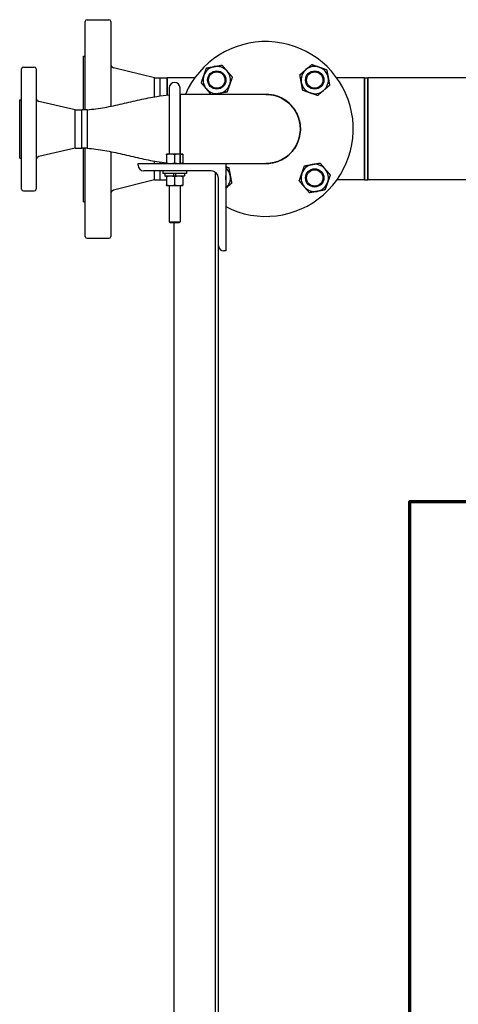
# Paper-space layout 'SHEET_2' of a CAD drawing. Header units: inches. Extents: x 2 to 369, y 6 to 267.
# Tile 39 of 64: x 110 to 125, y 226 to 260. Entities that reach past the tile are written whole.
import ezdxf

# ---------------------------------------------------------------- set-up
doc = ezdxf.new("R2010")
doc.units = ezdxf.units.IN
doc.header["$LTSCALE"] = 8
doc.header["$MEASUREMENT"] = 0
doc.layers.get('0').update_dxf_attribs({"lineweight": 25})
doc.layers.add('Title Block', color=7, linetype='Continuous', lineweight=70)

# ---------------------------------------------------------------- blocks, each defined once
blk = doc.blocks.new('2dDetail1')
at = {"layer": 'Title Block', "flags": 128}
blk.add_lwpolyline([(16.8366, 30.4567), (15.4275, 30.4567), (15.4275, 25.7158), (19.2714, 25.7158), (19.2714, 30.4567), (17.8624, 30.4567)], dxfattribs=at)

psp = doc.layouts.new('SHEET_2')

# ---------------------------------------------------------------- linework, layer by layer
for p, q in [((112.364, 260.195), (113.114, 260.195)), ((112.301, 257.105), (112.301, 260.132)), ((113.176, 260.132), (113.176, 257.222)), ((112.239, 257.105), (112.239, 258.945)), ((112.239, 258.945), (112.301, 258.945)), ((110.119, 254.382), (110.119, 258.507)), ((110.181, 258.57), (110.556, 258.57)), ((110.619, 258.507), (110.619, 254.382)), ((114.676, 258.195), (113.271, 258.546)), ((114.676, 257.549), (114.676, 258.195)), ((114.676, 258.195), (114.872, 258.195)), ((114.872, 257.58), (114.872, 258.195)), ((114.872, 257.58), (114.872, 258.195)), ((114.872, 258.195), (115.114, 258.195)), ((115.114, 257.61), (115.114, 258.195)), ((116.057, 258.195), (115.114, 258.195)), ((115.114, 258.195), (115.114, 257.61)), ((121.874, 258.195), (120.93, 258.195)), ((121.874, 258.195), (121.874, 254.695)), ((121.874, 256.445), (121.874, 258.195)), ((121.874, 258.195), (121.999, 258.195)), ((121.999, 254.695), (121.999, 258.195)), ((146.739, 258.195), (121.999, 258.195)), ((121.999, 258.195), (121.999, 256.445)), ((115.181, 257.851), (115.181, 256.445)), ((115.556, 256.445), (115.556, 257.851)), ((115.556, 257.632), (115.564, 257.632)), ((118.493, 257.632), (115.564, 257.632)), ((110.056, 255.445), (110.056, 257.445)), ((110.056, 257.445), (110.119, 257.445)), ((111.962, 257.105), (110.716, 257.391)), ((111.962, 255.785), (111.962, 257.105)), ((111.962, 257.105), (112.188, 257.105)), ((112.188, 255.785), (112.188, 257.105)), ((112.188, 255.785), (112.188, 257.105)), ((112.369, 257.105), (112.188, 257.105)), ((112.369, 257.105), (112.369, 255.785)), ((112.369, 257.105), (112.369, 255.785)), ((115.181, 256.445), (115.181, 255.585)), ((115.556, 256.445), (115.556, 255.585)), ((121.874, 254.695), (121.874, 256.445)), ((121.999, 256.445), (121.999, 254.695)), ((111.962, 255.785), (110.716, 255.498)), ((111.962, 255.785), (112.188, 255.785)), ((112.369, 255.785), (112.188, 255.785)), ((112.239, 253.945), (112.239, 255.785)), ((112.301, 252.757), (112.301, 255.785)), ((113.176, 255.667), (113.176, 252.757)), ((115.228, 255.585), (115.087, 255.585)), ((115.087, 255.56), (115.087, 255.282)), ((115.509, 255.585), (115.228, 255.585)), ((115.369, 255.56), (115.369, 255.282)), ((115.65, 255.585), (115.509, 255.585)), ((115.65, 255.56), (115.65, 255.282)), ((110.056, 255.445), (110.119, 255.445)), ((114.119, 255.257), (117.119, 255.257)), ((114.119, 255.197), (114.119, 255.257)), ((114.676, 255.257), (114.676, 255.34)), ((114.872, 255.257), (114.872, 255.309)), ((114.872, 255.257), (114.872, 255.309)), ((117.119, 255.257), (118.493, 255.257)), ((117.119, 255.257), (117.119, 252.257)), ((116.619, 255.007), (114.309, 255.007)), ((114.676, 254.695), (114.676, 255.007)), ((114.872, 254.695), (114.872, 255.007)), ((114.872, 254.695), (114.872, 255.007)), ((114.963, 255.007), (114.963, 254.922)), ((115.775, 254.922), (114.963, 254.922)), ((115.029, 254.91), (115.029, 254.84)), ((115.333, 254.828), (115.04, 254.828)), ((115.087, 254.803), (115.087, 254.525)), ((115.333, 254.91), (115.333, 254.84)), ((115.404, 254.828), (115.333, 254.828)), ((115.369, 254.803), (115.369, 254.525)), ((115.404, 254.91), (115.404, 254.84)), ((115.697, 254.828), (115.404, 254.828)), ((115.65, 254.803), (115.65, 254.525)), ((115.709, 254.91), (115.709, 254.84)), ((115.775, 255.007), (115.775, 254.922)), ((116.771, 219.505), (116.771, 254.956)), ((114.676, 254.695), (113.271, 254.343)), ((114.676, 254.695), (114.872, 254.695)), ((114.872, 254.695), (115.087, 254.695)), ((115.087, 254.5), (115.228, 254.5)), ((115.181, 254.5), (115.181, 253.263)), ((115.228, 254.5), (115.509, 254.5)), ((115.509, 254.5), (115.65, 254.5)), ((115.556, 254.5), (115.556, 253.263)), ((116.869, 252.447), (116.869, 254.757)), ((117.119, 254.695), (117.119, 254.695)), ((121.874, 254.695), (120.93, 254.695)), ((121.874, 254.695), (121.999, 254.695)), ((146.239, 254.695), (121.999, 254.695)), ((110.181, 254.32), (110.556, 254.32)), ((112.239, 253.945), (112.301, 253.945)), ((115.181, 253.263), (115.556, 253.263)), ((115.219, 253.226), (115.181, 253.263)), ((115.519, 253.226), (115.219, 253.226)), ((115.356, 219.505), (115.356, 253.226)), ((115.519, 253.226), (115.556, 253.263)), ((112.364, 252.695), (113.114, 252.695)), ((116.869, 219.505), (116.869, 252.447)), ((117.119, 252.257), (117.059, 252.257))]:
    psp.add_line(p, q)
for centre, radius in [((116.814, 258.124), 0.313), ((116.814, 258.124), 0.281), ((120.173, 258.124), 0.313), ((120.173, 258.124), 0.281), ((120.173, 254.765), 0.313), ((120.173, 254.765), 0.281)]:
    psp.add_circle(centre, radius)
for centre, radius, start, end in [((112.364, 260.132), 0.0625, 90, 180), ((113.114, 260.132), 0.0625, 0, 90), ((118.494, 256.445), 3, 242.7204, 156.682), ((110.181, 258.507), 0.0625, 90, 180), ((110.556, 258.507), 0.0625, 0, 90), ((113.301, 258.667), 0.125, 180, 255.9638), ((116.814, 258.124), 0.469, 100.4657, 160.4657), ((116.814, 258.124), 0.469, 40.4657, 100.4657), ((120.173, 258.124), 0.469, 70.4657, 130.4657), ((120.173, 258.124), 0.469, 10.4657, 70.4657), ((116.814, 258.124), 0.469, 160.4657, 220.4657), ((116.814, 258.124), 0.469, 340.4657, 40.4657), ((120.173, 258.124), 0.469, 130.4657, 190.4657), ((120.173, 258.124), 0.469, 310.4657, 10.4657), ((115.369, 257.851), 0.187, 0, 180), ((116.814, 258.124), 0.469, 220.4657, 280.4657), ((116.814, 258.124), 0.469, 280.4657, 340.4657), ((120.173, 258.124), 0.469, 190.4657, 250.4657), ((110.744, 257.513), 0.125, 180, 257.0599), ((118.494, 256.445), 1.19, 266.2854, 93.7146), ((118.494, 256.445), 1.19, 315, 93.7146), ((120.173, 258.124), 0.469, 250.4657, 310.4657), ((110.744, 255.376), 0.125, 102.9401, 180), ((118.494, 256.445), 1.19, 270.046, 315), ((114.309, 255.197), 0.19, 180, 270), ((116.814, 254.765), 0.469, 10.4657, 49.5081), ((118.494, 256.445), 1.19, 266.2854, 270.046), ((120.173, 254.765), 0.469, 100.4657, 160.4657), ((120.173, 254.765), 0.469, 40.4657, 100.4657), ((115.04, 254.91), 0.0118, 90, 180), ((115.04, 254.84), 0.0118, 180, 270), ((115.697, 254.91), 0.0118, 0, 90), ((115.697, 254.84), 0.0118, 270, 0), ((116.619, 254.757), 0.25, 0, 90), ((116.814, 254.765), 0.469, 310.4919, 10.4657), ((116.814, 254.765), 0.313, 346.909, 13.091), ((120.173, 254.765), 0.469, 160.4657, 220.4657), ((120.173, 254.765), 0.469, 340.4657, 40.4657), ((120.173, 254.765), 0.469, 220.4657, 280.4657), ((120.173, 254.765), 0.469, 280.4657, 340.4657), ((110.181, 254.382), 0.0625, 180, 270), ((110.556, 254.382), 0.0625, 270, 0), ((113.301, 254.222), 0.125, 104.0362, 180), ((112.364, 252.757), 0.0625, 180, 270), ((113.114, 252.757), 0.0625, 270, 0), ((117.059, 252.447), 0.19, 180, 270)]:
    psp.add_arc(centre, radius, start, end)
for points, weights in [([(116.372, 258.281), (116.414, 258.399), (116.463, 258.536)], [1, 1.0930923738, 1.10906450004]), ([(116.463, 258.536), (116.606, 258.562), (116.729, 258.585)], [1.10906450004, 1.0930923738, 1]), ([(116.729, 258.585), (116.853, 258.608), (116.995, 258.634)], [1, 1.0930923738, 1.10906450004]), ([(116.995, 258.634), (117.089, 258.524), (117.171, 258.428)], [1.10906450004, 1.0930923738, 1]), ([(119.869, 258.481), (119.964, 258.562), (120.075, 258.656)], [1, 1.0930923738, 1.10906450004]), ([(120.075, 258.656), (120.211, 258.608), (120.33, 258.566)], [1.10906450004, 1.0930923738, 1]), ([(120.33, 258.566), (120.448, 258.524), (120.585, 258.475)], [1, 1.0930923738, 1.10906450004]), ([(116.282, 258.026), (116.33, 258.162), (116.372, 258.281)], [1.10906450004, 1.0930923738, 1]), ([(117.171, 258.428), (117.252, 258.333), (117.347, 258.222)], [1, 1.0930923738, 1.10906450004]), ([(117.347, 258.222), (117.298, 258.086), (117.256, 257.967)], [1.10906450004, 1.0930923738, 1]), ([(119.663, 258.305), (119.773, 258.399), (119.869, 258.481)], [1.10906450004, 1.0930923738, 1]), ([(119.712, 258.039), (119.689, 258.162), (119.663, 258.305)], [1, 1.0930923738, 1.10906450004]), ([(120.585, 258.475), (120.611, 258.333), (120.634, 258.209)], [1.10906450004, 1.0930923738, 1]), ([(120.634, 258.209), (120.657, 258.086), (120.683, 257.943)], [1, 1.0930923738, 1.10906450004]), ([(116.458, 257.82), (116.376, 257.915), (116.282, 258.026)], [1, 1.0930923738, 1.10906450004]), ([(116.618, 257.632), (116.533, 257.732), (116.458, 257.82)], [1.10580865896, 1.08521387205, 1]), ([(117.256, 257.967), (117.214, 257.849), (117.166, 257.712)], [1, 1.0930923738, 1.10906450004]), ([(119.761, 257.773), (119.735, 257.915), (119.712, 258.039)], [1.10906450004, 1.0930923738, 1]), ([(120.683, 257.943), (120.573, 257.849), (120.477, 257.767)], [1.10906450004, 1.0930923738, 1]), ([(116.899, 257.663), (116.818, 257.648), (116.732, 257.632)], [1, 1.05924835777, 1.08725802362]), ([(117.166, 257.712), (117.023, 257.686), (116.899, 257.663)], [1.10906450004, 1.0930923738, 1]), ([(120.016, 257.682), (119.898, 257.724), (119.761, 257.773)], [1, 1.0930923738, 1.10906450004]), ([(120.271, 257.592), (120.135, 257.64), (120.016, 257.682)], [1.10906450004, 1.0930923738, 1]), ([(120.477, 257.767), (120.382, 257.686), (120.271, 257.592)], [1, 1.0930923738, 1.10906450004]), ([(115.087, 255.56), (115.087, 255.585), (115.087, 255.585)], [1.10906450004, 1.0930923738, 1]), ([(115.228, 255.585), (115.163, 255.585), (115.087, 255.56)], [1, 1.0930923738, 1.10906450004]), ([(115.369, 255.56), (115.293, 255.585), (115.228, 255.585)], [1.10906450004, 1.0930923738, 1]), ([(115.509, 255.585), (115.444, 255.585), (115.369, 255.56)], [1, 1.0930923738, 1.10906450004]), ([(115.65, 255.56), (115.575, 255.585), (115.509, 255.585)], [1.10906450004, 1.0930923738, 1]), ([(115.65, 255.585), (115.65, 255.585), (115.65, 255.56)], [1, 1.0930923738, 1.10906450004]), ([(115.087, 255.282), (115.163, 255.257), (115.228, 255.257)], [1.10906450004, 1.0930923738, 1]), ([(115.087, 255.257), (115.087, 255.257), (115.087, 255.282)], [1, 1.0930923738, 1.10906450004]), ([(115.228, 255.257), (115.293, 255.257), (115.369, 255.282)], [1, 1.0930923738, 1.10906450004]), ([(115.369, 255.282), (115.444, 255.257), (115.509, 255.257)], [1.10906450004, 1.0930923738, 1]), ([(115.509, 255.257), (115.575, 255.257), (115.65, 255.282)], [1, 1.0930923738, 1.10906450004]), ([(115.65, 255.282), (115.65, 255.257), (115.65, 255.257)], [1.10906450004, 1.0930923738, 1]), ([(117.119, 255.155), (117.17, 255.137), (117.226, 255.117)], [1.08259376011, 1.10244741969, 1.10906450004]), ([(117.226, 255.117), (117.252, 254.974), (117.275, 254.85)], [1.10906450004, 1.0930923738, 1]), ([(119.731, 254.922), (119.773, 255.04), (119.822, 255.177)], [1, 1.0930923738, 1.10906450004]), ([(119.822, 255.177), (119.964, 255.203), (120.088, 255.226)], [1.10906450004, 1.0930923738, 1]), ([(120.088, 255.226), (120.211, 255.249), (120.354, 255.275)], [1, 1.0930923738, 1.10906450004]), ([(120.354, 255.275), (120.448, 255.165), (120.53, 255.07)], [1.10906450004, 1.0930923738, 1]), ([(115.087, 254.803), (115.087, 254.828), (115.087, 254.828)], [1.10906450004, 1.0930923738, 1]), ([(115.228, 254.828), (115.163, 254.828), (115.087, 254.803)], [1, 1.0930923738, 1.10906450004]), ([(115.369, 254.803), (115.293, 254.828), (115.228, 254.828)], [1.10906450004, 1.0930923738, 1]), ([(115.509, 254.828), (115.444, 254.828), (115.369, 254.803)], [1, 1.0930923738, 1.10906450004]), ([(115.65, 254.803), (115.575, 254.828), (115.509, 254.828)], [1.10906450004, 1.0930923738, 1]), ([(115.65, 254.828), (115.65, 254.828), (115.65, 254.803)], [1, 1.0930923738, 1.10906450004]), ([(117.275, 254.85), (117.298, 254.727), (117.324, 254.584)], [1, 1.0930923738, 1.10906450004]), ([(119.641, 254.667), (119.689, 254.804), (119.731, 254.922)], [1.10906450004, 1.0930923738, 1]), ([(120.53, 255.07), (120.611, 254.974), (120.705, 254.864)], [1, 1.0930923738, 1.10906450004]), ([(120.705, 254.864), (120.657, 254.727), (120.615, 254.609)], [1.10906450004, 1.0930923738, 1]), ([(115.087, 254.525), (115.163, 254.5), (115.228, 254.5)], [1.10906450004, 1.0930923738, 1]), ([(115.087, 254.5), (115.087, 254.5), (115.087, 254.525)], [1, 1.0930923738, 1.10906450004]), ([(115.228, 254.5), (115.293, 254.5), (115.369, 254.525)], [1, 1.0930923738, 1.10906450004]), ([(115.369, 254.525), (115.444, 254.5), (115.509, 254.5)], [1.10906450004, 1.0930923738, 1]), ([(115.509, 254.5), (115.575, 254.5), (115.65, 254.525)], [1, 1.0930923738, 1.10906450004]), ([(115.65, 254.525), (115.65, 254.5), (115.65, 254.5)], [1.10906450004, 1.0930923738, 1]), ([(117.324, 254.584), (117.214, 254.49), (117.119, 254.409)], [1.10906450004, 1.09310487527, 1.0001456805]), ([(119.816, 254.461), (119.735, 254.557), (119.641, 254.667)], [1, 1.0930923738, 1.10906450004]), ([(119.992, 254.255), (119.898, 254.366), (119.816, 254.461)], [1.10906450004, 1.0930923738, 1]), ([(120.615, 254.609), (120.573, 254.49), (120.524, 254.354)], [1, 1.0930923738, 1.10906450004]), ([(120.258, 254.304), (120.135, 254.282), (119.992, 254.255)], [1, 1.0930923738, 1.10906450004]), ([(120.524, 254.354), (120.382, 254.327), (120.258, 254.304)], [1.10906450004, 1.0930923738, 1])]:
    psp.add_rational_spline(points, weights, degree=2)
for points, knots in [([(115.565, 256.388), (115.565, 256.416), (115.565, 256.444), (115.565, 256.638), (115.565, 256.804), (115.565, 257.098), (115.565, 257.228), (115.565, 257.446), (115.565, 257.53), (115.564, 257.614), (115.564, 257.632), (115.564, 257.632), (115.564, 257.632), (115.563, 257.614), (115.563, 257.529), (115.562, 257.444), (115.562, 257.227), (115.561, 257.097), (115.561, 256.79), (115.56, 256.611), (115.56, 256.257), (115.561, 256.084), (115.561, 255.763), (115.562, 255.618), (115.563, 255.402), (115.563, 255.326), (115.564, 255.267), (115.564, 257.628), (115.564, 257.632)], [2.109086, 2.109086, 2.109086, 2.109086, 2.206949, 2.206949, 2.788939, 2.788939, 3.347893, 3.347893, 3.93674, 3.93674, 4.352498, 4.352498, 4.352498, 4.768256, 4.768256, 5.35743, 5.35743, 5.915677, 5.915677, 6.542768, 6.542768, 7.152531, 7.152531, 7.789191, 7.789191, 8.388798, 8.388798, 8.704744, 8.704744, 8.704744, 8.704744]), ([(112.369, 257.105), (112.571, 257.124), (112.773, 257.148), (113.173, 257.219), (113.372, 257.262), (113.768, 257.353), (113.967, 257.401), (114.364, 257.49), (114.563, 257.532), (114.902, 257.586), (115.041, 257.603), (115.181, 257.617)], [0, 0, 0, 0, 1.548727, 1.548727, 3.097455, 3.097455, 4.646182, 4.646182, 6.194909, 6.194909, 7.265482, 7.265482, 7.265482, 7.265482]), ([(115.565, 255.585), (115.565, 255.688), (115.565, 255.811), (115.565, 256.11), (115.565, 256.292), (115.565, 256.638), (115.565, 256.804), (115.565, 257.098), (115.565, 257.228), (115.565, 257.446), (115.565, 257.53), (115.564, 257.614), (115.564, 257.632), (115.564, 257.632)], [-15.305364, -15.305364, -15.305364, -15.305364, -14.263079, -14.263079, -12.999422, -12.999422, -11.835144, -11.835144, -10.71695, -10.71695, -9.538954, -9.538954, -8.709706, -8.709706, -8.709706, -8.709706]), ([(118.493, 257.632), (118.611, 257.632), (118.73, 257.614), (119.004, 257.53), (119.154, 257.446), (119.399, 257.228), (119.497, 257.098), (119.637, 256.804), (119.676, 256.638), (119.684, 256.292), (119.647, 256.11), (119.498, 255.789), (119.39, 255.647), (119.12, 255.421), (118.957, 255.337), (118.689, 255.269), (118.591, 255.257), (118.494, 255.257)], [-8.704808, -8.704808, -8.704808, -8.704808, -7.875496, -7.875496, -6.6975, -6.6975, -5.579306, -5.579306, -4.415028, -4.415028, -3.151371, -3.151371, -1.935573, -1.935573, -0.684377, -0.684377, 0, 0, 0, 0]), ([(118.494, 255.257), (118.591, 255.257), (118.689, 255.269), (118.957, 255.337), (119.12, 255.421), (119.39, 255.647), (119.498, 255.789), (119.647, 256.11), (119.684, 256.292), (119.676, 256.638), (119.637, 256.804), (119.497, 257.098), (119.399, 257.228), (119.154, 257.446), (119.004, 257.53), (118.73, 257.614), (118.611, 257.632), (118.493, 257.632)], [0, 0, 0, 0, 0.684377, 0.684377, 1.935573, 1.935573, 3.151371, 3.151371, 4.415028, 4.415028, 5.579306, 5.579306, 6.6975, 6.6975, 7.875496, 7.875496, 8.704808, 8.704808, 8.704808, 8.704808]), ([(112.369, 255.785), (112.571, 255.765), (112.773, 255.741), (113.173, 255.671), (113.372, 255.627), (113.768, 255.536), (113.967, 255.488), (114.364, 255.399), (114.563, 255.358), (114.871, 255.308), (114.979, 255.294), (115.087, 255.282)], [0, 0, 0, 0, 1.548727, 1.548727, 3.097455, 3.097455, 4.646182, 4.646182, 6.194909, 6.194909, 7.02608, 7.02608, 7.02608, 7.02608]), ([(115.333, 254.91), (115.333, 254.912), (115.333, 254.914), (115.333, 254.916), (115.333, 254.918), (115.333, 254.92), (115.333, 254.921), (115.333, 254.922), (115.333, 254.922), (115.333, 254.922)], [0.17731235, 0.17731235, 0.17731235, 0.17731235, 0.1883427, 0.1883427, 0.19940358, 0.19940358, 0.21050289, 0.21050289, 0.22163648, 0.22163648, 0.22163648, 0.22163648]), ([(115.333, 254.828), (115.333, 254.828), (115.333, 254.829), (115.333, 254.83), (115.333, 254.831), (115.333, 254.833), (115.333, 254.834), (115.333, 254.837), (115.333, 254.839), (115.333, 254.84)], [0.13298822, 0.13298822, 0.13298822, 0.13298822, 0.14412181, 0.14412181, 0.15522112, 0.15522112, 0.166282, 0.166282, 0.17731235, 0.17731235, 0.17731235, 0.17731235]), ([(115.404, 254.922), (115.404, 254.922), (115.404, 254.922), (115.404, 254.921), (115.404, 254.92), (115.404, 254.918), (115.404, 254.916), (115.404, 254.914), (115.404, 254.912), (115.404, 254.91)], [0.13298822, 0.13298822, 0.13298822, 0.13298822, 0.14412181, 0.14412181, 0.15522112, 0.15522112, 0.166282, 0.166282, 0.17731235, 0.17731235, 0.17731235, 0.17731235]), ([(115.404, 254.84), (115.404, 254.839), (115.404, 254.837), (115.404, 254.834), (115.404, 254.833), (115.404, 254.831), (115.404, 254.83), (115.404, 254.829), (115.404, 254.828), (115.404, 254.828)], [0.17731235, 0.17731235, 0.17731235, 0.17731235, 0.1883427, 0.1883427, 0.19940358, 0.19940358, 0.21050289, 0.21050289, 0.22163648, 0.22163648, 0.22163648, 0.22163648])]:
    psp.add_open_spline(points, degree=3, knots=knots)
for points in [[(118.494, 255.257), (118.493, 255.257), (118.493, 255.257), (118.493, 255.257)], [(118.493, 255.257), (118.493, 255.257), (118.493, 255.257), (118.494, 255.257)]]:
    psp.add_open_spline(points, degree=3)

# ---------------------------------------------------------------- block references
at = {"layer": 'Title Block', "xscale": 8, "yscale": 8, "zscale": 8}
psp.add_blockref('2dDetail1', (0, 0), dxfattribs=at)

doc.saveas('drawing.dxf')
